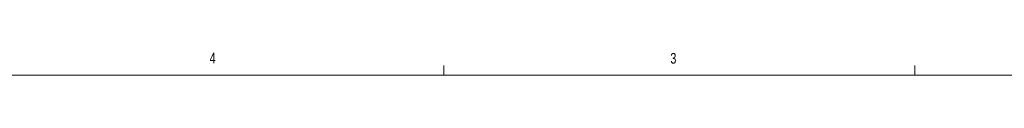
# Model space of a CAD drawing. Header units: inches. Extents: x 0.3 to 33.9, y 0.2 to 21.6.
# Tile 16 of 24: x 17.431 to 26.056, y 21.411 to 21.609. Entities that reach past the tile are written whole.
import ezdxf

# ---------------------------------------------------------------- set-up
doc = ezdxf.new("R2010")
doc.units = ezdxf.units.IN
doc.header["$MEASUREMENT"] = 0
doc.styles.add('SLDTEXTSTYLE0', font='TXT', dxfattribs={"width": 0.75})

msp = doc.modelspace()

# ---------------------------------------------------------------- linework, layer by layer
at = {"color": 7, "linetype": 'Continuous', "lineweight": 0}
for p, q in [((21.1479, 21.4106), (21.1479, 21.4954)), ((25.2729, 21.4106), (25.2729, 21.4954)), ((0.5229, 21.4106), (33.5229, 21.4106))]:
    msp.add_line(p, q, dxfattribs=at)

# ---------------------------------------------------------------- texts
at = {"color": 7, "linetype": 'Continuous', "lineweight": 0, "char_height": 0.0938, "attachment_point": 1, "style": 'SLDTEXTSTYLE0'}
for s, insert in [('4', (19.0952, 21.6087)), ('3', (23.1313, 21.6062))]:
    msp.add_mtext(s, dxfattribs=dict(at, insert=insert))

doc.saveas('drawing.dxf')
